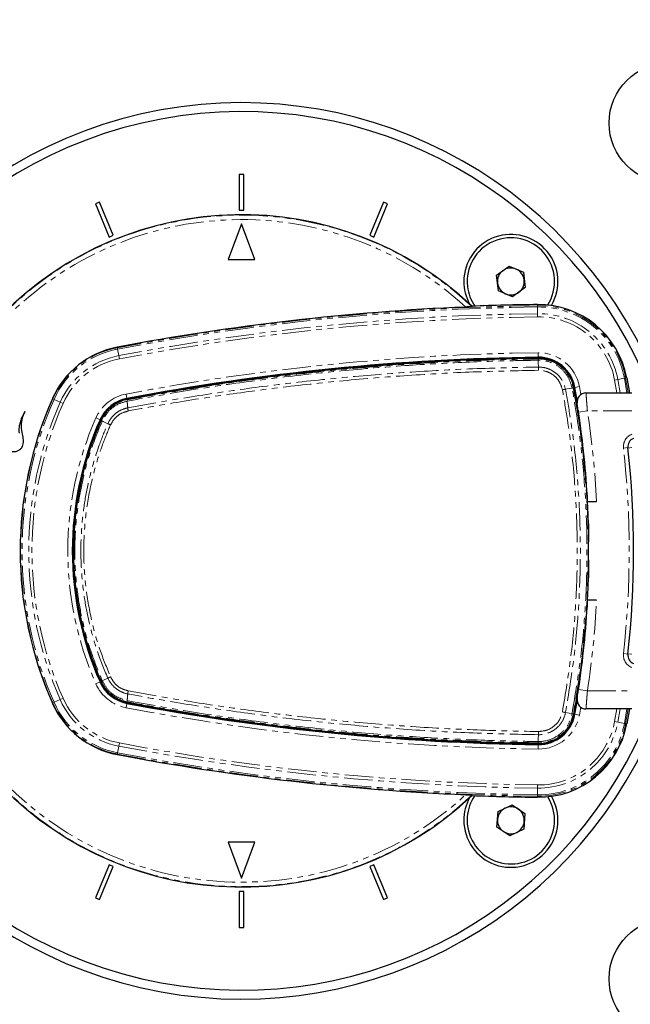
# Paper-space layout 'Surface plate' of a CAD drawing. Header units: millimetres. Extents: x 168 to 9474, y 459 to 8086.
# Tile 26 of 47: x 494 to 630, y 5984 to 6204. Entities that reach past the tile are written whole.
import ezdxf

# ---------------------------------------------------------------- set-up
doc = ezdxf.new("R2010")
doc.units = ezdxf.units.MM
doc.linetypes.add('PHANTOM', pattern=[12.7, 6.35, -1.27, 1.27, -1.27, 1.27, -1.27])
doc.layers.add('COMPONENT_GEOMETRY', color=7, linetype='Continuous')
doc.styles.add('SLDTEXTSTYLE0', font='TXT', dxfattribs={"width": 0.75})
doc.dimstyles.new('SLDDIMSTYLE0', dxfattribs={"dimtxt": 50, "dimasz": 3.302, "dimexe": 0, "dimexo": 0.0625, "dimgap": 12.5, "dimtad": 0, "dimtih": 1, "dimtoh": 1, "dimdec": 0, "dimrnd": 1e-09, "dimzin": 12, "dimdsep": 46, "dimtxsty": 'SLDTEXTSTYLE0', "dimsah": 1, "dimcen": 0.09, "dimadec": 0, "dimazin": 3, "dimtfac": 1, "dimtdec": 0, "dimtofl": 0, "dimtmove": 0, "dimatfit": 3, "dimfxl": 1, "dimfrac": 2, "dimtolj": 1, "dimtzin": 12, "dimarcsym": 0})

# ---------------------------------------------------------------- blocks, each defined once
blk = doc.blocks.new('_D_7')
at = {"layer": 'COMPONENT_GEOMETRY', "color": 7}
for p, q in [((383.68, 6084.07), (383.68, 3884.63)), ((4494.62, 6084.07), (4494.62, 3884.63)), ((383.68, 3887.8), (2365.26, 3887.8)), ((4494.62, 3887.8), (2513.04, 3887.8))]:
    blk.add_line(p, q, dxfattribs=at)
for points in [[(383.68, 3887.8), (386.98, 3887.29), (386.98, 3888.31)], [(4494.62, 3887.8), (4491.32, 3888.31), (4491.32, 3887.29)]]:
    blk.add_solid(points, dxfattribs=at)
at = {"layer": 'COMPONENT_GEOMETRY', "color": 7, "insert": (2365.26, 3912.57), "char_height": 50, "attachment_point": 1, "style": 'SLDTEXTSTYLE0'}
blk.add_mtext('4111', dxfattribs=at)

psp = doc.layouts.new('Surface plate')

# ---------------------------------------------------------------- linework, layer by layer
at = {"color": 7, "linetype": 'Continuous', "lineweight": 25}
for p, q in [((544.18, 6169.34), (543.18, 6169.34)), ((543.18, 6169.34), (543.18, 6161.34)), ((544.18, 6161.34), (544.18, 6169.34)), ((512, 6163.14), (511.07, 6162.76)), ((511.07, 6162.76), (514.13, 6155.36)), ((515.06, 6155.75), (512, 6163.14)), ((575.36, 6163.14), (572.3, 6155.75)), ((573.22, 6155.36), (576.29, 6162.76)), ((576.29, 6162.76), (575.36, 6163.14)), ((543.18, 6161.34), (544.18, 6161.34)), ((543.68, 6158.34), (540.68, 6150.34)), ((546.68, 6150.34), (543.68, 6158.34)), ((514.13, 6155.36), (515.06, 6155.75)), ((572.3, 6155.75), (573.22, 6155.36)), ((540.68, 6150.34), (546.68, 6150.34)), ((600.6, 6146.82), (603.39, 6148.89)), ((603.39, 6148.89), (606.57, 6147.51)), ((601, 6143.38), (600.6, 6146.82)), ((606.57, 6147.51), (606.96, 6144.07)), ((604.18, 6142), (601, 6143.38)), ((606.96, 6144.07), (604.18, 6142)), ((595.09, 6139.83), (595.12, 6139.92)), ((629.63, 6123.94), (630.23, 6120.59)), ((618.58, 6119), (618.08, 6121.8)), ((620.54, 6120.59), (630.76, 6120.59)), ((620.88, 6097.03), (620.84, 6097.05)), ((620.85, 6096.84), (620.89, 6096.84)), ((620.88, 6096.34), (622.92, 6096.34)), ((622.92, 6074.34), (620.88, 6074.34)), ((620.84, 6073.63), (620.88, 6073.66)), ((618.08, 6048.88), (618.58, 6051.68)), ((630.76, 6050.09), (620.54, 6050.09)), ((630.23, 6050.09), (629.63, 6046.74)), ((595.12, 6030.76), (595.09, 6030.85)), ((600.92, 6027.19), (604.04, 6028.69)), ((604.04, 6028.69), (606.9, 6026.74)), ((600.66, 6023.74), (600.92, 6027.19)), ((606.9, 6026.74), (606.64, 6023.28)), ((603.52, 6021.78), (600.66, 6023.74)), ((606.64, 6023.28), (603.52, 6021.78)), ((546.68, 6020.34), (540.68, 6020.34)), ((540.68, 6020.34), (543.68, 6012.34)), ((543.68, 6012.34), (546.68, 6020.34)), ((514.13, 6015.32), (511.07, 6007.93)), ((512, 6007.54), (515.06, 6014.94)), ((515.06, 6014.94), (514.13, 6015.32)), ((573.22, 6015.32), (572.3, 6014.94)), ((572.3, 6014.94), (575.36, 6007.54)), ((576.29, 6007.93), (573.22, 6015.32)), ((511.07, 6007.93), (512, 6007.54)), ((544.18, 6009.34), (543.18, 6009.34)), ((543.18, 6009.34), (543.18, 6001.34)), ((544.18, 6001.34), (544.18, 6009.34)), ((575.36, 6007.54), (576.29, 6007.93)), ((543.18, 6001.34), (544.18, 6001.34))]:
    psp.add_line(p, q, dxfattribs=at)
at = {"color": 8, "linetype": 'PHANTOM', "lineweight": 18}
for p, q in [((609.72, 6140.05), (609.72, 6140.3)), ((609.72, 6140.05), (609.72, 6139.76)), ((609.72, 6139.76), (609.74, 6138.26)), ((609.75, 6137.55), (609.74, 6138.26)), ((515.98, 6130.66), (515.95, 6130.78)), ((515.98, 6130.66), (516.03, 6130.37)), ((516.31, 6128.9), (516.03, 6130.37)), ((516.44, 6128.2), (516.31, 6128.9)), ((609.87, 6128.55), (609.85, 6129.55)), ((609.87, 6128.46), (609.87, 6128.55)), ((609.87, 6128.17), (609.87, 6128.3)), ((609.89, 6127.88), (609.88, 6127.88)), ((609.93, 6126.39), (609.93, 6126.35)), ((626.93, 6123.44), (627.63, 6123.57)), ((627.44, 6120.59), (626.93, 6123.44)), ((629.11, 6123.84), (627.63, 6123.57)), ((627.63, 6123.57), (628.16, 6120.59)), ((629.11, 6123.84), (629.39, 6123.9)), ((629.68, 6120.59), (629.11, 6123.84)), ((629.39, 6123.9), (629.63, 6123.94)), ((629.39, 6123.9), (629.98, 6120.59)), ((517.93, 6120.34), (518.12, 6119.36)), ((617.43, 6121.68), (617.43, 6121.68)), ((617.7, 6121.73), (617.84, 6121.76)), ((618, 6121.79), (618.08, 6121.8)), ((618.08, 6121.8), (619.07, 6121.98)), ((619.07, 6121.98), (619.38, 6120.22)), ((501.59, 6119.24), (501.47, 6119.29)), ((501.59, 6119.24), (501.85, 6119.12)), ((503.23, 6118.52), (501.85, 6119.12)), ((503.87, 6118.23), (503.23, 6118.52)), ((518.13, 6119.27), (518.12, 6119.36)), ((518.18, 6119.04), (518.16, 6119.11)), ((518.17, 6119.04), (518.18, 6119.04)), ((518.17, 6118.75), (518.17, 6118.75)), ((618.88, 6116.29), (620.85, 6116.59)), ((630.76, 6116.59), (620.85, 6116.59)), ((511.19, 6114.99), (512.11, 6114.59)), ((512.19, 6114.55), (512.11, 6114.59)), ((512.4, 6114.46), (512.34, 6114.49)), ((512.39, 6114.45), (512.4, 6114.46)), ((512.62, 6114.34), (512.62, 6114.33)), ((512.62, 6114.33), (512.62, 6114.33)), ((628.91, 6108.26), (629.9, 6108.37)), ((630.8, 6108.37), (629.91, 6108.27)), ((628.91, 6062.42), (629.9, 6062.31)), ((630.8, 6062.31), (629.91, 6062.41)), ((512.4, 6056.22), (512.34, 6056.2)), ((512.4, 6056.22), (512.39, 6056.23)), ((512.62, 6056.35), (512.62, 6056.35)), ((512.62, 6056.35), (512.62, 6056.34)), ((511.19, 6055.69), (512.11, 6056.09)), ((512.19, 6056.13), (512.11, 6056.09)), ((620.85, 6054.09), (618.88, 6054.39)), ((620.85, 6054.09), (630.76, 6054.09)), ((503.23, 6052.17), (501.85, 6051.56)), ((503.23, 6052.17), (503.87, 6052.45)), ((518.17, 6051.93), (518.17, 6051.93)), ((501.59, 6051.44), (501.47, 6051.39)), ((501.59, 6051.44), (501.85, 6051.56)), ((517.93, 6050.34), (518.12, 6051.32)), ((518.13, 6051.41), (518.12, 6051.32)), ((518.18, 6051.64), (518.16, 6051.57)), ((518.18, 6051.64), (518.17, 6051.64)), ((619.38, 6050.46), (619.07, 6048.7)), ((626.93, 6047.24), (627.44, 6050.09)), ((628.16, 6050.09), (627.63, 6047.11)), ((629.11, 6046.84), (629.68, 6050.09)), ((629.98, 6050.09), (629.39, 6046.79)), ((617.43, 6049), (617.43, 6049)), ((617.7, 6048.95), (617.84, 6048.93)), ((617.7, 6048.95), (617.7, 6048.95)), ((618, 6048.9), (618.08, 6048.88)), ((618.08, 6048.88), (619.07, 6048.7)), ((627.63, 6047.11), (626.93, 6047.24)), ((629.11, 6046.84), (627.63, 6047.11)), ((629.11, 6046.84), (629.39, 6046.79)), ((629.39, 6046.79), (629.63, 6046.74)), ((516.31, 6041.78), (516.03, 6040.31)), ((516.31, 6041.78), (516.44, 6042.48)), ((609.87, 6042.13), (609.85, 6041.13)), ((609.87, 6042.52), (609.87, 6042.38)), ((609.87, 6042.52), (609.87, 6042.52)), ((609.87, 6042.22), (609.87, 6042.13)), ((609.88, 6042.81), (609.89, 6042.81)), ((515.98, 6040.02), (515.95, 6039.9)), ((516.03, 6040.31), (515.98, 6040.02)), ((609.72, 6030.92), (609.74, 6032.42)), ((609.74, 6032.42), (609.75, 6033.13)), ((609.72, 6030.92), (609.72, 6030.63)), ((609.72, 6030.63), (609.72, 6030.38))]:
    psp.add_line(p, q, dxfattribs=at)
at = {"color": 8, "linetype": 'PHANTOM', "lineweight": 18, "flags": 128}
for points in [[(609.93, 6126.39), (609.9, 6127.27), (609.89, 6127.88)], [(617.43, 6121.68), (616.81, 6121.56), (615.97, 6121.4)], [(513.86, 6113.72), (513.42, 6113.93), (512.85, 6114.21), (512.62, 6114.33)], [(513.86, 6056.97), (513.71, 6056.9), (512.88, 6056.48), (512.62, 6056.35)], [(617.43, 6049), (616.81, 6049.12), (615.97, 6049.28)], [(609.93, 6044.33), (609.9, 6043.46), (609.89, 6042.81)]]:
    psp.add_lwpolyline(points, dxfattribs=at)
at = {"color": 7, "linetype": 'Continuous', "lineweight": 25, "flags": 128}
for points in [[(618.54, 6118.71), (618.53, 6118.78), (618, 6121.79)], [(618, 6048.9), (618.53, 6051.9), (618.54, 6051.97)]]:
    psp.add_lwpolyline(points, dxfattribs=at)
at = {"color": 7, "linetype": 'Continuous', "lineweight": 25}
for centre in [(639.14, 6180.8), (639.14, 5989.88)]:
    psp.add_circle(centre, 13.44, dxfattribs=at)
for centre, radius, start, end in [((543.68, 6085.34), 160, 14.2022, 135), ((543.68, 6085.34), 158.5, 13.2709, 135), ((543.68, 6085.34), 160, 135, 345.7469), ((543.68, 6085.34), 158.5, 135, 346.7454), ((543.68, 6085.34), 100, 20.6403, 339.3597), ((543.68, 6085.34), 98, 21.0814, 338.9186), ((543.68, 6085.34), 75, 46.6933, 313.3067), ((603.78, 6145.45), 10.5, 329.3741, 180), ((603.78, 6145.45), 9.75, 327.4322, 186.5432), ((603.78, 6145.45), 3, 126.5432, 186.5432), ((603.78, 6145.45), 3, 66.5432, 126.5432), ((603.78, 6145.45), 3, 6.5432, 66.5432), ((603.78, 6145.45), 10.5, 180, 208.3601), ((603.78, 6145.45), 9.75, 186.5432, 214.3627), ((603.78, 6145.45), 3, 186.5432, 246.5432), ((603.78, 6145.45), 3, 306.5432, 6.5432), ((603.78, 6145.45), 3, 246.5432, 306.5432), ((616.5, 5599.84), 540.38, 92.4164, 100.7235), ((616.5, 5599.84), 540.5, 90.7191, 92.267), ((609.97, 6120.3), 20, 10.4908, 90.7191), ((519.65, 6111.25), 19.88, 100.7235, 156.1432), ((616.5, 5599.84), 528.75, 90.7191, 100.7235), ((616.5, 5599.84), 528.66, 90.7191, 100.7235), ((616.5, 5599.84), 528.5, 90.7191, 100.7235), ((609.97, 6120.3), 8.25, 10.4908, 90.7191), ((609.97, 6120.3), 8.16, 10.4908, 90.7191), ((609.97, 6120.3), 8, 10.4908, 90.7191), ((421.18, 6085.34), 200, 1.7191, 10.4908), ((421.18, 6085.34), 200, 4.1474, 10.4908), ((620.54, 6118.59), 2, 90, 189.2779), ((578.24, 6085.34), 83.94, 156.1432, 203.8568), ((519.65, 6111.25), 8.25, 100.7235, 156.1432), ((519.65, 6111.25), 8.16, 100.7235, 156.1432), ((519.65, 6111.25), 8, 100.7235, 156.1432), ((421.18, 6086.02), 200, 2.9569, 8.7036), ((578.24, 6085.34), 72.31, 156.1432, 203.8568), ((578.24, 6085.34), 72.23, 156.1432, 203.8568), ((578.24, 6085.34), 72.06, 156.1432, 203.8568), ((578.24, 6085.34), 72.06, 159.501, 203.8568), ((631.89, 6108.59), 2, 112.0417, 186.3565), ((423.18, 6085.34), 208, 353.6435, 6.3565), ((421.18, 6085.34), 199.93, 359.4268, 0.5732), ((421.18, 6085.34), 200, 349.5092, 358.2809), ((421.18, 6084.66), 200, 351.2964, 357.0431), ((421.18, 6085.34), 200, 349.5092, 355.8526), ((631.89, 6062.09), 2, 173.6435, 247.9583), ((519.65, 6059.43), 8.25, 203.8568, 259.2765), ((519.65, 6059.43), 8.16, 203.8568, 259.2765), ((519.65, 6059.43), 8, 203.8568, 259.2765), ((519.65, 6059.43), 8, 203.8568, 244.6032), ((620.54, 6052.09), 2, 170.7221, 270), ((519.65, 6059.43), 19.88, 203.8568, 259.2765), ((616.5, 6570.84), 528.75, 259.2765, 269.2809), ((616.5, 6570.84), 528.66, 259.2765, 269.2809), ((616.5, 6570.84), 528.5, 259.2765, 269.2809), ((609.97, 6050.38), 8, 269.2809, 349.5092), ((609.97, 6050.38), 8.16, 269.2809, 349.5092), ((609.97, 6050.38), 8.25, 269.2809, 349.5092), ((609.97, 6050.38), 20, 269.2809, 349.5092), ((616.5, 6570.84), 540.38, 259.2765, 267.5836), ((603.78, 6025.24), 10.5, 180, 30.6259), ((603.78, 6025.24), 10.5, 151.6399, 180), ((603.78, 6025.24), 9.75, 175.6713, 32.5678), ((603.78, 6025.24), 9.75, 145.6373, 175.6713), ((616.5, 6570.84), 540.5, 267.733, 269.2809), ((603.78, 6025.24), 3, 115.6713, 175.6713), ((603.78, 6025.24), 3, 55.6713, 115.6713), ((603.78, 6025.24), 3, 355.6713, 55.6713), ((603.78, 6025.24), 3, 175.6713, 235.6713), ((603.78, 6025.24), 3, 295.6713, 355.6713), ((603.78, 6025.24), 3, 235.6713, 295.6713)]:
    psp.add_arc(centre, radius, start, end, dxfattribs=at)
at = {"color": 8, "linetype": 'PHANTOM', "lineweight": 18}
for centre, radius, start, end in [((543.68, 6085.34), 74.91, 46.6649, 313.3351), ((543.68, 6085.34), 73.91, 47.3895, 312.6105), ((616.5, 5599.84), 540.25, 90.7191, 100.7235), ((616.5, 5599.84), 539.96, 90.7191, 100.7235), ((609.97, 6120.3), 19.75, 10.4908, 90.7191), ((609.97, 6120.3), 19.46, 10.4908, 90.7191), ((616.5, 5599.84), 538.46, 90.7191, 100.7235), ((616.5, 5599.84), 537.75, 90.7191, 100.7235), ((609.97, 6120.3), 17.96, 10.4908, 90.7191), ((609.97, 6120.3), 17.25, 10.4908, 90.7191), ((519.65, 6111.25), 19.75, 100.7235, 156.1432), ((519.65, 6111.25), 19.46, 100.7235, 156.1432), ((519.65, 6111.25), 17.96, 100.7235, 156.1432), ((616.5, 5599.84), 529.75, 90.7191, 100.7235), ((609.97, 6120.3), 9.25, 10.4908, 90.7191), ((519.65, 6111.25), 17.25, 100.7235, 156.1432), ((606.92, 6127.87), 2.96, 0.0685, 5.6487), ((519.65, 6111.25), 9.25, 100.7235, 156.1432), ((614.88, 6135.63), 14.18, 280.3598, 281.4916), ((578.24, 6085.34), 83.82, 156.1432, 203.8568), ((578.24, 6085.34), 83.52, 156.1432, 203.8568), ((578.24, 6085.34), 82.02, 156.1432, 203.8568), ((578.24, 6085.34), 81.32, 156.1432, 203.8568), ((518.71, 6118.88), 0.559, 163.5371, 193.4563), ((421.18, 6086.02), 202, 2.9276, 8.7036), ((578.24, 6085.34), 73.31, 156.1432, 203.8568), ((513.14, 6115.57), 1.34, 236.2906, 247.3365), ((521.56, 6129.42), 17.49, 243.874, 246.0208), ((631.89, 6108.59), 3, 112.0417, 186.3565), ((423.18, 6085.34), 207, 353.6435, 6.3565), ((421.18, 6084.66), 202, 351.2964, 357.0724), ((631.89, 6062.09), 3, 173.6435, 247.9583), ((513.14, 6055.11), 1.34, 112.6635, 123.7097), ((521.56, 6041.26), 17.49, 113.9831, 116.1303), ((519.65, 6059.43), 9.25, 203.8568, 259.2765), ((519.65, 6059.43), 17.96, 203.8568, 259.2765), ((519.65, 6059.43), 17.25, 203.8568, 259.2765), ((518.71, 6051.8), 0.559, 166.5437, 196.4629), ((519.65, 6059.43), 19.75, 203.8568, 259.2765), ((519.65, 6059.43), 19.46, 203.8568, 259.2765), ((616.5, 6570.84), 529.75, 259.2765, 269.2809), ((609.97, 6050.38), 9.25, 269.2809, 349.5092), ((614.64, 6033.77), 15.48, 78.5925, 79.6292), ((609.97, 6050.38), 19.46, 269.2809, 349.5092), ((609.97, 6050.38), 19.75, 269.2809, 349.5092), ((609.97, 6050.38), 17.96, 269.2809, 349.5092), ((609.97, 6050.38), 17.25, 269.2809, 349.5092), ((616.5, 6570.84), 538.46, 259.2765, 269.2809), ((616.5, 6570.84), 537.75, 259.2765, 269.2809), ((606.92, 6042.81), 2.96, 354.3513, 359.9315), ((616.5, 6570.84), 540.25, 259.2765, 269.2809), ((616.5, 6570.84), 539.96, 259.2765, 269.2809)]:
    psp.add_arc(centre, radius, start, end, dxfattribs=at)
at = {"color": 7, "linetype": 'Continuous', "lineweight": 25}
for points, knots in [([(595.09, 6139.83), (595.08, 6139.82), (595.05, 6139.82), (594.89, 6139.8), (594.6, 6139.78), (594.18, 6139.76), (593.87, 6139.75), (593.72, 6139.74)], [0, 0, 0, 0, 0.1440968, 0.2875872, 0.486137, 0.7601998, 1, 1, 1, 1]), ([(618.88, 6116.29), (618.85, 6116.44), (618.8, 6116.82), (618.71, 6117.38), (618.63, 6117.87), (618.57, 6118.2), (618.57, 6118.25), (618.56, 6118.27)], [0, 0, 0, 0, 0.148936, 0.363368, 0.575824, 0.787673, 1, 1, 1, 1]), ([(487.56, 6103.94), (487.71, 6104), (487.96, 6104.08), (488.3, 6104.3), (488.73, 6104.56), (489.36, 6104.98), (490.23, 6105.6), (491.13, 6106.29), (491.85, 6106.89), (492.26, 6107.24), (492.43, 6107.41), (492.49, 6107.46), (492.52, 6107.48), (492.53, 6107.49), (492.54, 6107.5), (492.56, 6107.52), (492.59, 6107.51), (492.63, 6107.51), (492.72, 6107.49), (492.83, 6107.49), (492.95, 6107.49), (493.02, 6107.49), (493.05, 6107.5), (493.06, 6107.5), (493.07, 6107.5), (493.07, 6107.5), (493.07, 6107.5), (493.07, 6107.5), (493.07, 6107.5), (493.29, 6107.51), (493.71, 6107.61), (494.26, 6107.93), (494.67, 6108.38), (495.03, 6109.09), (495.09, 6110.14), (494.76, 6111.5), (494.54, 6112.78), (494.58, 6113.91), (494.73, 6114.69), (494.92, 6115.35), (495.12, 6115.89), (495.27, 6116.23), (495.36, 6116.41), (495.37, 6116.43)], [0, 0, 0, 0, 0.02822, 0.047024, 0.072189, 0.117124, 0.182915, 0.263094, 0.318189, 0.351119, 0.358364, 0.361518, 0.363967, 0.364769, 0.365681, 0.366458, 0.368426, 0.370883, 0.374355, 0.383843, 0.39149, 0.394855, 0.396335, 0.396987, 0.397274, 0.3974, 0.397455, 0.39748, 0.39749, 0.397499, 0.435527, 0.473257, 0.509719, 0.541957, 0.613525, 0.690941, 0.79256, 0.84284, 0.893244, 0.933507, 0.964789, 0.996041, 1, 1, 1, 1]), ([(495.37, 6116.43), (495.19, 6116.12), (494.83, 6115.51), (494.41, 6114.52), (494.11, 6113.48), (494.01, 6112.59), (494.01, 6111.98), (494.05, 6111.72), (494.06, 6111.64)], [0, 0, 0, 0, 0.209784, 0.422933, 0.635761, 0.846744, 0.951153, 1, 1, 1, 1]), ([(621.09, 6091.34), (621.08, 6091.3), (621.07, 6091.21), (621.07, 6090.52), (621.08, 6089.51), (621.09, 6088.38), (621.1, 6087.64), (621.1, 6087.34)], [0, 0, 0, 0, 0.214577, 0.429187, 0.643791, 0.85845, 1, 1, 1, 1]), ([(621.1, 6083.34), (621.09, 6082.89), (621.08, 6081.99), (621.07, 6080.79), (621.07, 6079.89), (621.07, 6079.41), (621.08, 6079.36), (621.09, 6079.34)], [0, 0, 0, 0, 0.2146733, 0.4293785, 0.644071, 0.8587126, 1, 1, 1, 1]), ([(618.56, 6052.41), (618.56, 6052.42), (618.57, 6052.44), (618.61, 6052.67), (618.68, 6053.12), (618.77, 6053.72), (618.84, 6054.17), (618.88, 6054.39)], [0, 0, 0, 0, 0.133305, 0.348506, 0.565602, 0.783043, 1, 1, 1, 1]), ([(593.72, 6030.94), (593.93, 6030.93), (594.29, 6030.92), (594.71, 6030.89), (594.95, 6030.88), (595.07, 6030.86), (595.08, 6030.86), (595.09, 6030.85)], [0, 0, 0, 0, 0.345765, 0.58088, 0.758752, 0.902501, 1, 1, 1, 1])]:
    psp.add_open_spline(points, degree=3, knots=knots, dxfattribs=at)
at = {"color": 8, "linetype": 'PHANTOM', "lineweight": 18}
for points, knots in [([(609.88, 6127.88), (607.62, 6127.84), (600.81, 6127.73), (589.47, 6127.28), (575.58, 6126.4), (561.39, 6125.12), (546.93, 6123.4), (532.51, 6121.33), (522.95, 6119.61), (518.17, 6118.75)], [0, 0, 0, 0, 0.0736516, 0.2209668, 0.3684144, 0.5259122, 0.6835704, 0.8417055, 1, 1, 1, 1]), ([(518.18, 6119.04), (522.95, 6119.9), (532.51, 6121.61), (546.93, 6123.69), (561.39, 6125.4), (575.56, 6126.68), (589.46, 6127.57), (600.8, 6128.01), (607.6, 6128.13), (609.87, 6128.17)], [0, 0, 0, 0, 0.158217, 0.316434, 0.474012, 0.63159, 0.77897, 0.926349, 1, 1, 1, 1]), ([(609.87, 6128.17), (610.01, 6128.16), (611.02, 6128.16), (612.92, 6127.76), (615.2, 6126.36), (616.97, 6124.29), (617.46, 6122.59), (617.7, 6121.73)], [0, 0, 0, 0, 0.036324, 0.277287, 0.518216, 0.759108, 1, 1, 1, 1]), ([(609.87, 6128.17), (609.87, 6128.17), (609.87, 6128.17), (609.87, 6128.17), (609.87, 6128.17)], [0, 0, 0, 0, 0.24568, 1, 1, 1, 1]), ([(617.43, 6121.68), (617.19, 6122.5), (616.72, 6124.15), (615.02, 6126.14), (612.82, 6127.48), (610.99, 6127.87), (610.01, 6127.88), (609.89, 6127.88)], [0, 0, 0, 0, 0.240815, 0.481676, 0.72263, 0.963679, 1, 1, 1, 1]), ([(518.3, 6117.25), (520.53, 6117.66), (527.19, 6118.88), (538.37, 6120.67), (552.14, 6122.54), (566.27, 6124.07), (580.78, 6125.24), (595.33, 6126.05), (605.06, 6126.25), (609.93, 6126.35)], [0, 0, 0, 0, 0.0737204, 0.221176, 0.3687607, 0.5261662, 0.6837316, 0.8417841, 1, 1, 1, 1]), ([(609.94, 6125.64), (605.09, 6125.54), (595.37, 6125.34), (580.83, 6124.54), (566.34, 6123.37), (552.22, 6121.83), (538.45, 6119.97), (527.29, 6118.19), (520.63, 6116.96), (518.41, 6116.56)], [0, 0, 0, 0, 0.158052, 0.316267, 0.473672, 0.631237, 0.778693, 0.926279, 1, 1, 1, 1]), ([(609.93, 6126.35), (609.93, 6126.35), (610.64, 6126.36), (612.04, 6126.13), (613.87, 6125.1), (615.34, 6123.51), (615.75, 6122.12), (615.97, 6121.4)], [0, 0, 0, 0, 0.000007, 0.251557, 0.493427, 0.734807, 1, 1, 1, 1]), ([(615.28, 6121.27), (615.09, 6121.91), (614.72, 6123.13), (613.43, 6124.53), (611.81, 6125.47), (610.57, 6125.58), (609.94, 6125.64)], [0, 0, 0, 0, 0.265153, 0.506539, 0.748436, 1, 1, 1, 1]), ([(615.28, 6049.41), (615.97, 6053.53), (617.34, 6061.77), (618.43, 6074.58), (618.74, 6087.75), (618.09, 6101.24), (616.83, 6112.42), (615.67, 6119.06), (615.28, 6121.27)], [0, 0, 0, 0, 0.173418, 0.346836, 0.533213, 0.720031, 0.906849, 1, 1, 1, 1]), ([(615.97, 6121.4), (616.36, 6119.18), (617.52, 6112.53), (618.79, 6101.3), (619.43, 6087.77), (619.12, 6074.55), (618.04, 6061.7), (616.66, 6053.43), (615.97, 6049.28)], [0, 0, 0, 0, 0.09315, 0.279528, 0.466787, 0.653164, 0.82623, 1, 1, 1, 1]), ([(617.43, 6049), (618.13, 6053.23), (619.54, 6061.69), (620.62, 6074.73), (620.91, 6088.04), (620.25, 6101.57), (618.98, 6112.79), (617.82, 6119.46), (617.43, 6121.68)], [0, 0, 0, 0, 0.175926, 0.351853, 0.536803, 0.722183, 0.907563, 1, 1, 1, 1]), ([(617.7, 6121.73), (618.09, 6119.51), (619.26, 6112.85), (620.53, 6101.61), (621.19, 6088.06), (620.9, 6074.73), (619.82, 6061.66), (618.41, 6053.19), (617.7, 6048.95)], [0, 0, 0, 0, 0.092437, 0.27739, 0.463199, 0.648153, 0.823711, 1, 1, 1, 1]), ([(620.54, 6120.59), (620.54, 6120.55), (620.55, 6120.46), (620.6, 6119.79), (620.68, 6118.79), (620.77, 6117.66), (620.83, 6116.9), (620.85, 6116.59)], [0, 0, 0, 0, 0.2122436, 0.4240221, 0.6364538, 0.8509534, 1, 1, 1, 1]), ([(512.4, 6114.46), (512.77, 6115.13), (513.57, 6116.58), (515.59, 6118.27), (517.31, 6118.78), (518.17, 6119.04)], [0, 0, 0, 0, 0.298978, 0.648579, 1, 1, 1, 1]), ([(518.17, 6118.75), (517.34, 6118.5), (515.69, 6118.01), (513.75, 6116.38), (512.98, 6114.98), (512.62, 6114.34)], [0, 0, 0, 0, 0.350443, 0.700656, 1, 1, 1, 1]), ([(518.17, 6118.75), (518.16, 6118.79), (518.15, 6118.87), (518.15, 6118.96), (518.16, 6119.02), (518.17, 6119.03), (518.17, 6119.04)], [0, 0, 0, 0, 0.25, 0.5, 0.75, 1, 1, 1, 1]), ([(518.3, 6117.25), (518.28, 6117.54), (518.23, 6118.04), (518.18, 6118.54), (518.17, 6118.75)], [0, 0, 0, 0, 0.586932, 1, 1, 1, 1]), ([(513.86, 6113.72), (513.86, 6113.72), (514.14, 6114.35), (514.92, 6115.52), (516.51, 6116.72), (517.73, 6117.14), (518.3, 6117.25), (518.3, 6117.25)], [0, 0, 0, 0, 0.000012, 0.354377, 0.701124, 0.999994, 1, 1, 1, 1]), ([(518.41, 6116.56), (517.82, 6116.39), (516.74, 6116.07), (515.33, 6114.97), (514.76, 6113.98), (514.45, 6113.44)], [0, 0, 0, 0, 0.349098, 0.645457, 1, 1, 1, 1]), ([(512.39, 6056.23), (511.4, 6058.7), (509.4, 6063.64), (507.46, 6071.42), (506.39, 6078.91), (506.14, 6085.83), (506.49, 6092.66), (507.58, 6099.78), (509.49, 6107.29), (511.43, 6112.07), (512.39, 6114.45)], [0, 0, 0, 0, 0.133261, 0.266939, 0.400198, 0.51123, 0.613098, 0.741938, 0.871158, 1, 1, 1, 1]), ([(512.62, 6114.33), (511.89, 6112.58), (510.44, 6109.07), (508.77, 6103.57), (507.52, 6097.9), (506.72, 6092.02), (506.39, 6085.83), (506.62, 6079.64), (507.38, 6073.54), (508.61, 6067.73), (510.3, 6061.96), (511.85, 6058.23), (512.62, 6056.35)], [0, 0, 0, 0, 0.095155, 0.190919, 0.288596, 0.386935, 0.488768, 0.599761, 0.69807, 0.797055, 0.898162, 1, 1, 1, 1]), ([(513.86, 6056.97), (513.86, 6056.97), (512.96, 6058.99), (511.46, 6062.84), (509.77, 6068.68), (508.62, 6074.4), (507.94, 6080.28), (507.76, 6086.18), (508.08, 6092.03), (508.88, 6097.82), (510.18, 6103.59), (511.86, 6108.91), (513.21, 6112.25), (513.86, 6113.72), (513.86, 6113.72)], [0, 0, 0, 0, 0.000001, 0.113422, 0.212167, 0.311597, 0.413192, 0.515536, 0.614282, 0.713717, 0.815318, 0.917666, 0.999999, 1, 1, 1, 1]), ([(514.45, 6113.44), (513.84, 6111.97), (512.22, 6108.13), (510.3, 6101.63), (508.89, 6094), (508.34, 6086.24), (508.69, 6078.48), (509.9, 6070.81), (511.8, 6063.68), (513.62, 6059.27), (514.45, 6057.25)], [0, 0, 0, 0, 0.082355, 0.216249, 0.35057, 0.484461, 0.618347, 0.752663, 0.886551, 1, 1, 1, 1]), ([(512.62, 6114.33), (512.56, 6114.36), (512.44, 6114.42), (512.4, 6114.45), (512.4, 6114.45), (512.39, 6114.45)], [0, 0, 0, 0, 0.499354, 0.896725, 1, 1, 1, 1]), ([(512.62, 6056.35), (512.56, 6056.32), (512.44, 6056.27), (512.4, 6056.24), (512.4, 6056.23), (512.39, 6056.23)], [0, 0, 0, 0, 0.499344, 0.896947, 1, 1, 1, 1]), ([(518.17, 6051.64), (518.17, 6051.65), (517.41, 6051.79), (515.83, 6052.35), (513.72, 6053.89), (512.84, 6055.44), (512.4, 6056.22)], [0, 0, 0, 0, 0.001845, 0.3039491, 0.6519794, 1, 1, 1, 1]), ([(512.62, 6056.34), (513.05, 6055.6), (513.9, 6054.11), (515.91, 6052.58), (517.45, 6052.14), (518.17, 6051.93)], [0, 0, 0, 0, 0.348471, 0.697151, 1, 1, 1, 1]), ([(518.3, 6053.43), (518.3, 6053.43), (517.73, 6053.54), (516.52, 6053.96), (514.92, 6055.16), (514.14, 6056.33), (513.86, 6056.97), (513.86, 6056.97)], [0, 0, 0, 0, 0.000006, 0.297986, 0.644686, 0.99999, 1, 1, 1, 1]), ([(514.45, 6057.25), (514.76, 6056.7), (515.37, 6055.64), (516.82, 6054.56), (517.91, 6054.26), (518.41, 6054.13)], [0, 0, 0, 0, 0.35548, 0.702201, 1, 1, 1, 1]), ([(518.3, 6053.43), (518.31, 6053.48), (518.32, 6053.58), (518.34, 6053.75), (518.37, 6053.93), (518.39, 6054.06), (518.41, 6054.13)], [0, 0, 0, 0, 0.25, 0.5, 0.75, 1, 1, 1, 1]), ([(518.41, 6054.13), (520.63, 6053.72), (527.29, 6052.5), (538.45, 6050.71), (552.21, 6048.85), (566.33, 6047.32), (580.82, 6046.15), (595.36, 6045.34), (605.08, 6045.14), (609.94, 6045.04)], [0, 0, 0, 0, 0.073721, 0.221177, 0.368762, 0.526168, 0.683732, 0.841785, 1, 1, 1, 1]), ([(620.85, 6054.09), (620.82, 6053.64), (620.75, 6052.73), (620.65, 6051.52), (620.58, 6050.62), (620.54, 6050.15), (620.54, 6050.11), (620.54, 6050.09)], [0, 0, 0, 0, 0.217102, 0.434577, 0.651626, 0.866747, 1, 1, 1, 1]), ([(518.17, 6051.64), (518.16, 6051.66), (518.16, 6051.68), (518.15, 6051.75), (518.16, 6051.81), (518.16, 6051.88), (518.17, 6051.93)], [0, 0, 0, 0, 0.4990148, 0.5564186, 0.6591898, 1, 1, 1, 1]), ([(518.3, 6053.43), (518.28, 6053.14), (518.23, 6052.64), (518.18, 6052.14), (518.17, 6051.93)], [0, 0, 0, 0, 0.586948, 1, 1, 1, 1]), ([(518.17, 6051.93), (522.95, 6051.07), (532.5, 6049.36), (546.92, 6047.28), (561.39, 6045.57), (575.57, 6044.29), (589.47, 6043.4), (600.81, 6042.96), (607.62, 6042.84), (609.88, 6042.81)], [0, 0, 0, 0, 0.158135, 0.31643, 0.473928, 0.631586, 0.778901, 0.926348, 1, 1, 1, 1]), ([(609.93, 6044.33), (605.07, 6044.43), (595.34, 6044.63), (580.78, 6045.44), (566.28, 6046.61), (552.14, 6048.14), (538.37, 6050.01), (527.19, 6051.8), (520.53, 6053.02), (518.3, 6053.43)], [0, 0, 0, 0, 0.158134, 0.316268, 0.473754, 0.631239, 0.778759, 0.92628, 1, 1, 1, 1]), ([(609.87, 6042.52), (607.6, 6042.56), (600.8, 6042.67), (589.46, 6043.11), (575.56, 6044), (561.39, 6045.28), (546.93, 6046.99), (532.51, 6049.07), (522.95, 6050.79), (518.18, 6051.64)], [0, 0, 0, 0, 0.073651, 0.22103, 0.36841, 0.525988, 0.683566, 0.841783, 1, 1, 1, 1]), ([(617.7, 6048.95), (617.46, 6048.1), (616.97, 6046.39), (615.2, 6044.32), (612.92, 6042.93), (611.02, 6042.52), (610, 6042.52), (609.87, 6042.52)], [0, 0, 0, 0, 0.240831, 0.481663, 0.722539, 0.963449, 1, 1, 1, 1]), ([(609.89, 6042.81), (610.01, 6042.81), (610.99, 6042.81), (612.82, 6043.2), (615.02, 6044.54), (616.72, 6046.54), (617.19, 6048.18), (617.43, 6049)], [0, 0, 0, 0, 0.036346, 0.277392, 0.51835, 0.759206, 1, 1, 1, 1]), ([(615.97, 6049.28), (615.97, 6049.28), (615.83, 6048.54), (615.3, 6047.17), (613.86, 6045.56), (612.03, 6044.55), (610.63, 6044.32), (609.93, 6044.33), (609.93, 6044.33)], [0, 0, 0, 0, 0.000007, 0.267824, 0.509156, 0.75089, 0.999995, 1, 1, 1, 1]), ([(609.94, 6045.04), (610.57, 6045.1), (611.8, 6045.21), (613.41, 6046.14), (614.72, 6047.54), (615.09, 6048.76), (615.28, 6049.41)], [0, 0, 0, 0, 0.24911, 0.490866, 0.732205, 1, 1, 1, 1])]:
    psp.add_open_spline(points, degree=3, knots=knots, dxfattribs=at)
for points in [[(609.89, 6127.88), (609.88, 6127.92), (609.88, 6128), (609.88, 6128.09), (609.88, 6128.15), (609.87, 6128.16), (609.87, 6128.17)], [(609.94, 6125.64), (609.94, 6125.71), (609.94, 6125.84), (609.94, 6126.03), (609.93, 6126.2), (609.93, 6126.3), (609.93, 6126.35)], [(615.28, 6121.27), (615.34, 6121.28), (615.47, 6121.31), (615.66, 6121.34), (615.83, 6121.37), (615.92, 6121.39), (615.97, 6121.4)], [(617.7, 6121.73), (617.7, 6121.73), (617.69, 6121.73), (617.64, 6121.72), (617.55, 6121.7), (617.47, 6121.69), (617.43, 6121.68)], [(518.3, 6117.25), (518.31, 6117.2), (518.32, 6117.11), (518.34, 6116.94), (518.37, 6116.75), (518.39, 6116.62), (518.41, 6116.56)], [(615.28, 6049.41), (615.34, 6049.4), (615.47, 6049.37), (615.66, 6049.34), (615.83, 6049.31), (615.92, 6049.29), (615.97, 6049.28)], [(617.7, 6048.95), (617.7, 6048.95), (617.69, 6048.95), (617.64, 6048.96), (617.55, 6048.98), (617.47, 6049), (617.43, 6049)], [(609.94, 6045.04), (609.94, 6044.98), (609.94, 6044.84), (609.94, 6044.65), (609.93, 6044.48), (609.93, 6044.38), (609.93, 6044.33)], [(609.87, 6042.52), (609.87, 6042.52), (609.87, 6042.53), (609.88, 6042.59), (609.88, 6042.68), (609.88, 6042.76), (609.89, 6042.81)]]:
    psp.add_open_spline(points, degree=3, dxfattribs=at)

# ---------------------------------------------------------------- dimensions: what is measured, and where the dimension line sits
at = {"layer": 'COMPONENT_GEOMETRY', "color": 7}
dim = psp.add_linear_dim(base=(4494.62, 3887.8), p1=(383.68, 6085.34), p2=(4494.62, 6085.34), angle=0, dimstyle='SLDDIMSTYLE0', dxfattribs=at)
dim.commit()
dim.dimension.update_dxf_attribs({"geometry": '_D_7', "text_midpoint": (2439.15, 3887.8), "dimtype": 160})

doc.saveas('drawing.dxf')
